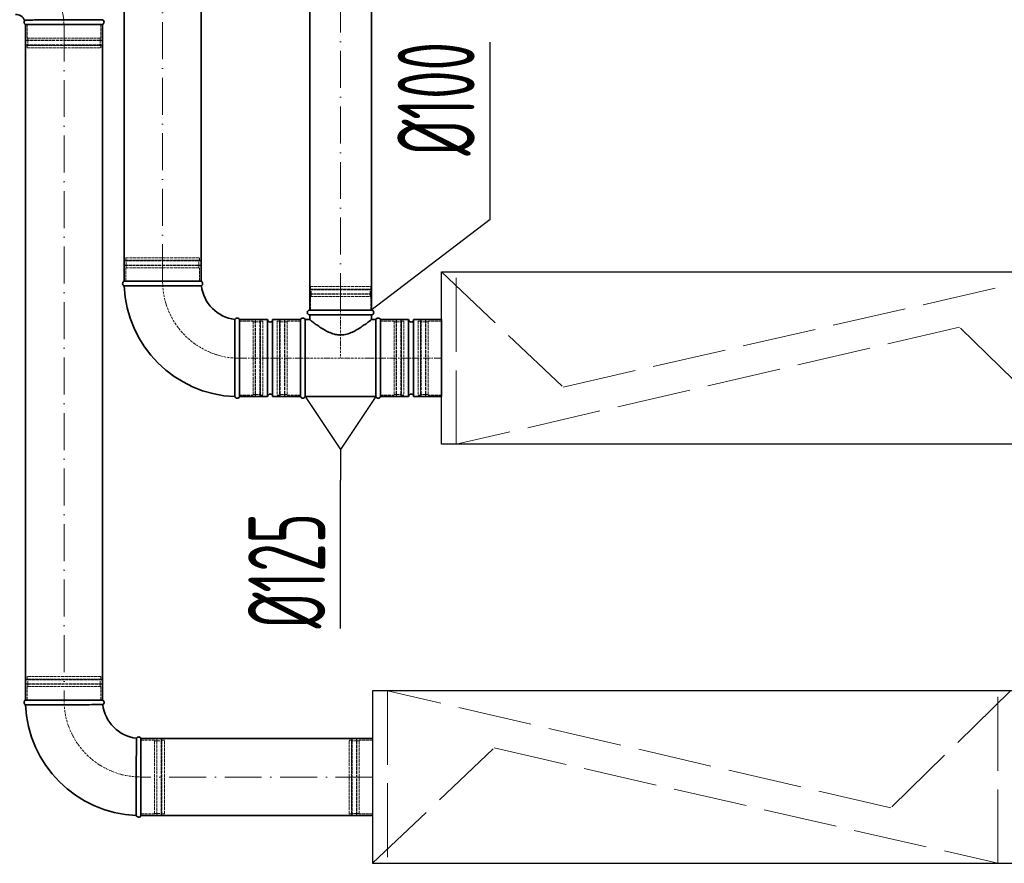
# Model space of a CAD drawing. Header units: millimetres. Extents: x -118717 to 8962, y 22910 to 145283.
# Tile 38 of 193: x -80848 to -79248, y 75508 to 76877. Entities that reach past the tile are written whole.
import ezdxf

# ---------------------------------------------------------------- set-up
doc = ezdxf.new("R2010")
doc.units = ezdxf.units.MM
for name, pattern in [('ACAD_ISO02W100', [15, 12, -3]), ('ACAD_ISO10W100', [18, 12, -3, 0, -3]), ('phl_thick', [0])]:
    doc.linetypes.add(name, pattern=pattern)
for name, color, linetype, lineweight in [('VZT_01 SUP (PŘÍVOD) - OBRYS', 5, 'Continuous', 35), ('VZT_02 SUP (PŘÍVOD) - OSA', 5, 'ACAD_ISO10W100', 5), ('VZT_05 ETA (ODVOD) - OBRYS', 6, 'Continuous', 35), ('VZT_06 ETA (ODVOD) - OSA', 6, 'ACAD_ISO10W100', 5), ('VZT_21 ZAŘÍZENÍ - OBRYS', 1, 'Continuous', 30), ('VZT_22 ZAŘÍZENÍ - DETAIL', 8, 'Continuous', 5), ('VZT_60_KOTY - DIMENZE', 7, 'Continuous', 5)]:
    doc.layers.add(name, color=color, linetype=linetype, lineweight=lineweight)
doc.layers.add('VZT_03 SUP (PŘÍVOD) - NETISK', color=8, linetype='ACAD_ISO02W100', lineweight=5, plot=False)
doc.layers.add('VZT_07 ETA (ODVOD) - NETISK', color=8, linetype='ACAD_ISO02W100', lineweight=5, plot=False)
doc.styles.add('EVORA_125', font='isocp.shx', dxfattribs={"width": 0.6, "height": 125})

msp = doc.modelspace()

# ---------------------------------------------------------------- linework, layer by layer
at = {"layer": 'VZT_01 SUP (PŘÍVOD) - OBRYS'}
for p, q in [((-80838.1, 76869.2), (-80713.1, 76869.2)), ((-80713.1, 75772.8), (-80838.1, 75772.8)), ((-80650.6, 75585.3), (-80650.6, 75710.3))]:
    msp.add_line(p, q, dxfattribs=at)
for points in [[(-80838.1, 75772.8), (-80838.1, 76869.2)], [(-80713.1, 75772.8), (-80713.1, 76869.2)], [(-80650.6, 75710.3), (-80274.4, 75710.3)], [(-80650.6, 75585.3), (-80274.4, 75585.3)]]:
    msp.add_lwpolyline(points, dxfattribs=at)
for centre, radius, start, end in [((-80854.6, 76869.2), 16.5, 23.8093, 90), ((-80836.4, 76873.1), 4.17, 137.2771, 246.5322), ((-80714.7, 76873.1), 4.17, 293.4678, 69.6691), ((-80836.4, 75768.9), 4.17, 113.4678, 248.8928), ((-80714.7, 75768.9), 4.17, 300.2981, 66.5322), ((-80650.6, 75772.8), 187.5, 182.3607, 267.6393), ((-80650.6, 75772.8), 62.5, 186.8302, 263.1698), ((-80654.4, 75708.6), 4.17, 23.4678, 149.7019), ((-80654.4, 75586.9), 4.17, 201.1072, 336.5322)]:
    msp.add_arc(centre, radius, start, end, dxfattribs=at)
for points, knots in [([(-80839.5, 76875.9), (-80839.5, 76875.9), (-80839.1, 76875.9), (-80837, 76876.1), (-80834.8, 76876.2), (-80828.6, 76876.4), (-80824.6, 76876.5), (-80813.8, 76876.7), (-80806.6, 76876.8), (-80790.9, 76876.9), (-80782.5, 76876.9), (-80766, 76876.9), (-80757.9, 76876.9), (-80742.9, 76877), (-80736.2, 76877), (-80724.9, 76877), (-80720.5, 76877), (-80714.7, 76877), (-80713.3, 76877), (-80713.3, 76877)], [197.702813, 197.702813, 197.702813, 197.702813, 209.733369, 209.733369, 228.63381, 228.63381, 247.962689, 247.962689, 273.396832, 273.396832, 298.447199, 298.447199, 323.101867, 323.101867, 347.591906, 347.591906, 372.010558, 372.010558, 395.3015, 395.3015, 395.3015, 395.3015]), ([(-80712.6, 75765.3), (-80712.6, 75765.3), (-80714.2, 75765.3), (-80720.3, 75765.3), (-80724.8, 75765.3), (-80736.2, 75765.2), (-80743, 75765.2), (-80758, 75765.1), (-80766.1, 75765.1), (-80782.4, 75765.1), (-80790.6, 75765.1), (-80805.8, 75765.1), (-80812.7, 75765.1), (-80824.5, 75765.1), (-80829.2, 75765.1), (-80835.8, 75765.1), (-80837.6, 75765), (-80837.9, 75765), (-80837.9, 75765), (-80837.9, 75765)], [0, 0, 0, 0, 24.235852, 24.235852, 48.531845, 48.531845, 73.024415, 73.024415, 97.570898, 97.570898, 122.078339, 122.078339, 146.53579, 146.53579, 170.957495, 170.957495, 195.359468, 195.359468, 197.168246, 197.168246, 197.168246, 197.168246]), ([(-80658, 75710.7), (-80658, 75710.7), (-80658, 75710.7), (-80658, 75710.3), (-80658, 75710), (-80658, 75709), (-80658, 75708.2), (-80658, 75705), (-80658.1, 75701.9), (-80658.1, 75693), (-80658.1, 75686.8), (-80658.2, 75672.7), (-80658.2, 75664.9), (-80658.2, 75648.6), (-80658.2, 75640.4), (-80658.3, 75624.6), (-80658.3, 75617.1), (-80658.3, 75603.9), (-80658.3, 75598.3), (-80658.3, 75591.3), (-80658.3, 75589.2), (-80658.3, 75586.2), (-80658.3, 75585.4), (-80658.3, 75585.4)], [197.067977, 197.067977, 197.067977, 197.067977, 201.792196, 201.792196, 209.190204, 209.190204, 218.040239, 218.040239, 237.760854, 237.760854, 262.206108, 262.206108, 286.831239, 286.831239, 311.323072, 311.323072, 335.946087, 335.946087, 360.704397, 360.704397, 377.088273, 377.088273, 394.105327, 394.105327, 394.105327, 394.105327])]:
    msp.add_open_spline(points, degree=3, knots=knots, dxfattribs=at)
at = {"layer": 'VZT_02 SUP (PŘÍVOD) - OSA', "ltscale": 0.3}
for points in [[(-80895.6, 76948.2), (-80854.6, 76948.2, -0.414214), (-80775.6, 76869.2), (-80775.6, 76869.2)], [(-80775.6, 75772.8), (-80775.6, 75772.8, 0.414214), (-80650.6, 75647.8), (-80650.6, 75647.8)]]:
    msp.add_lwpolyline(points, format="xyb", dxfattribs=at)
at = {"layer": 'VZT_02 SUP (PŘÍVOD) - OSA', "ltscale": 5}
for points in [[(-80775.6, 76869.2), (-80775.6, 75772.8)], [(-80274.4, 75647.8), (-80650.6, 75647.8)]]:
    msp.add_lwpolyline(points, dxfattribs=at)
at = {"layer": 'VZT_03 SUP (PŘÍVOD) - NETISK', "ltscale": 0.4}
for p, q in [((-80835.6, 76869.2), (-80835.6, 76847.2)), ((-80715.6, 76869.2), (-80715.6, 76847.2)), ((-80836.6, 76843.7), (-80714.6, 76843.7)), ((-80836.6, 76843.7), (-80836.6, 76843.2)), ((-80836.6, 76843.2), (-80714.6, 76843.2)), ((-80835.6, 76847.2), (-80715.6, 76847.2)), ((-80834.6, 76847.2), (-80834.6, 76843.7)), ((-80834.6, 76843.2), (-80834.6, 76836.2)), ((-80716.6, 76847.2), (-80716.6, 76843.7)), ((-80716.6, 76843.2), (-80716.6, 76836.2)), ((-80714.6, 76843.7), (-80714.6, 76843.2)), ((-80836.6, 76836.2), (-80714.6, 76836.2)), ((-80836.6, 76836.2), (-80836.6, 76835.7)), ((-80836.6, 76835.7), (-80714.6, 76835.7)), ((-80835.6, 76835.2), (-80715.6, 76835.2)), ((-80835.6, 76835.2), (-80835.6, 76831.2)), ((-80835.6, 76831.2), (-80715.6, 76831.2)), ((-80834.6, 76835.7), (-80834.6, 76835.2)), ((-80716.6, 76835.7), (-80716.6, 76835.2)), ((-80715.6, 76835.2), (-80715.6, 76831.2)), ((-80714.6, 76836.2), (-80714.6, 76835.7)), ((-80714.6, 75806.3), (-80836.6, 75806.3)), ((-80836.6, 75805.8), (-80836.6, 75806.3)), ((-80714.6, 75805.8), (-80836.6, 75805.8)), ((-80715.6, 75810.8), (-80835.6, 75810.8)), ((-80835.6, 75806.8), (-80835.6, 75810.8)), ((-80715.6, 75806.8), (-80835.6, 75806.8)), ((-80834.6, 75806.3), (-80834.6, 75806.8)), ((-80834.6, 75798.8), (-80834.6, 75805.8)), ((-80716.6, 75806.3), (-80716.6, 75806.8)), ((-80716.6, 75798.8), (-80716.6, 75805.8)), ((-80715.6, 75806.8), (-80715.6, 75810.8)), ((-80714.6, 75805.8), (-80714.6, 75806.3)), ((-80714.6, 75798.8), (-80836.6, 75798.8)), ((-80836.6, 75798.3), (-80836.6, 75798.8)), ((-80714.6, 75798.3), (-80836.6, 75798.3)), ((-80715.6, 75794.8), (-80835.6, 75794.8)), ((-80835.6, 75772.8), (-80835.6, 75794.8)), ((-80834.6, 75794.8), (-80834.6, 75798.3)), ((-80716.6, 75794.8), (-80716.6, 75798.3)), ((-80715.6, 75772.8), (-80715.6, 75794.8)), ((-80714.6, 75798.3), (-80714.6, 75798.8)), ((-80650.6, 75707.8), (-80628.6, 75707.8)), ((-80628.6, 75587.8), (-80628.6, 75707.8)), ((-80628.6, 75706.8), (-80625.1, 75706.8)), ((-80625.1, 75586.8), (-80625.1, 75708.8)), ((-80625.1, 75708.8), (-80624.6, 75708.8)), ((-80624.6, 75586.8), (-80624.6, 75708.8)), ((-80624.6, 75706.8), (-80617.6, 75706.8)), ((-80617.6, 75586.8), (-80617.6, 75708.8)), ((-80617.6, 75708.8), (-80617.1, 75708.8)), ((-80617.1, 75586.8), (-80617.1, 75708.8)), ((-80617.1, 75706.8), (-80616.6, 75706.8)), ((-80616.6, 75587.8), (-80616.6, 75707.8)), ((-80616.6, 75707.8), (-80612.6, 75707.8)), ((-80612.6, 75587.8), (-80612.6, 75707.8)), ((-80650.6, 75587.8), (-80628.6, 75587.8)), ((-80628.6, 75588.8), (-80625.1, 75588.8)), ((-80625.1, 75586.8), (-80624.6, 75586.8)), ((-80624.6, 75588.8), (-80617.6, 75588.8)), ((-80617.6, 75586.8), (-80617.1, 75586.8)), ((-80617.1, 75588.8), (-80616.6, 75588.8)), ((-80616.6, 75587.8), (-80612.6, 75587.8))]:
    msp.add_line(p, q, dxfattribs=at)
at = {"layer": 'VZT_05 ETA (ODVOD) - OBRYS'}
for p, q in [((-80677.9, 76452.5), (-80552.9, 76452.5)), ((-80376.4, 76405.8), (-80276.4, 76405.8)), ((-80376.4, 76397.8), (-80276.4, 76397.8)), ((-80376.4, 76397.8), (-80376.4, 76390.3)), ((-80276.4, 76397.8), (-80276.4, 76390.3)), ((-80490.4, 76390.3), (-80490.4, 76265.3)), ((-80490.4, 76390.3), (-80444.9, 76390.3)), ((-80490.4, 76390), (-80490.4, 76265)), ((-80444.9, 76390.3), (-80444.9, 76265.3)), ((-80436.9, 76390.3), (-80436.9, 76265.3)), ((-80436.9, 76390.3), (-80391.4, 76390.3)), ((-80391.4, 76390.3), (-80391.4, 76265.3)), ((-80391.4, 76390.3), (-80391.4, 76265.3)), ((-80383.8, 76265.3), (-80383.8, 76390.3)), ((-80376.4, 76390.3), (-80383.8, 76390.3)), ((-80269.1, 76390.3), (-80276.4, 76390.3)), ((-80269.1, 76390.3), (-80269.1, 76265.3)), ((-80261.4, 76390.3), (-80261.4, 76265.3)), ((-80261.4, 76265.3), (-80261.4, 76390.3)), ((-80215.9, 76390.3), (-80261.4, 76390.3)), ((-80215.9, 76265.3), (-80215.9, 76390.3)), ((-80207.9, 76265.3), (-80207.9, 76390.3)), ((-80162.4, 76390.3), (-80207.9, 76390.3)), ((-80162.4, 76265.3), (-80162.4, 76390.3)), ((-80490.4, 76265.3), (-80444.9, 76265.3)), ((-80436.9, 76265.3), (-80391.4, 76265.3)), ((-80269.1, 76265.3), (-80383.8, 76265.3)), ((-80215.9, 76265.3), (-80261.4, 76265.3)), ((-80162.4, 76265.3), (-80207.9, 76265.3))]:
    msp.add_line(p, q, dxfattribs=at)
for points in [[(-80677.9, 78239), (-80677.9, 76452.5)], [(-80552.9, 78239), (-80552.9, 76452.5)], [(-80376.4, 78066.3), (-80376.4, 76405.8)], [(-80276.4, 78066.3), (-80276.4, 76405.8)]]:
    msp.add_lwpolyline(points, dxfattribs=at)
for centre, radius, start, end in [((-80676.3, 76448.7), 4.17, 113.4678, 248.8928), ((-80490.4, 76452.5), 187.5, 182.3607, 267.6393), ((-80554.6, 76448.7), 4.17, 300.2981, 66.5322), ((-80490.4, 76452.5), 62.5, 186.8302, 263.1698), ((-80387.6, 76388.6), 4.17, 23.4678, 156.5322), ((-80376.4, 76401.8), 4, 90, 270), ((-80276.4, 76401.8), 4, 270, 90), ((-80265.3, 76388.6), 4.17, 23.4678, 156.5322), ((-80494.3, 76388.4), 4.17, 23.4678, 149.7019), ((-80440.9, 76390.3), 4, 180, 0), ((-80211.9, 76390.3), 4, 180, 0), ((-80494.3, 76266.7), 4.17, 201.1072, 336.5322), ((-80440.9, 76265.3), 4, 0, 180), ((-80387.6, 76266.9), 4.17, 203.4678, 336.5322), ((-80265.3, 76266.9), 4.17, 203.4678, 336.5322), ((-80211.9, 76265.3), 4, 0, 180)]:
    msp.add_arc(centre, radius, start, end, dxfattribs=at)
for points, knots in [([(-80552.5, 76445.1), (-80552.5, 76445.1), (-80552.5, 76445.1), (-80552.8, 76445.1), (-80553.2, 76445.1), (-80554.2, 76445.1), (-80555, 76445.1), (-80558.2, 76445.1), (-80561.3, 76445), (-80570.2, 76445), (-80576.4, 76445), (-80590.5, 76444.9), (-80598.3, 76444.9), (-80614.6, 76444.9), (-80622.8, 76444.9), (-80638.6, 76444.8), (-80646.1, 76444.8), (-80659.3, 76444.8), (-80664.9, 76444.8), (-80671.9, 76444.8), (-80674, 76444.8), (-80677, 76444.8), (-80677.8, 76444.8), (-80677.8, 76444.8)], [197.067977, 197.067977, 197.067977, 197.067977, 201.792196, 201.792196, 209.190204, 209.190204, 218.040239, 218.040239, 237.760854, 237.760854, 262.206108, 262.206108, 286.831239, 286.831239, 311.323072, 311.323072, 335.946087, 335.946087, 360.704397, 360.704397, 377.088273, 377.088273, 394.105327, 394.105327, 394.105327, 394.105327]), ([(-80497.9, 76390.5), (-80497.9, 76390.5), (-80497.9, 76388.9), (-80497.9, 76382.8), (-80497.9, 76378.3), (-80498, 76366.9), (-80498, 76360.1), (-80498.1, 76345.1), (-80498.1, 76337), (-80498.1, 76320.7), (-80498.1, 76312.5), (-80498.1, 76297.3), (-80498.1, 76290.4), (-80498.1, 76278.6), (-80498.1, 76273.9), (-80498.1, 76267.3), (-80498.1, 76265.5), (-80498.1, 76265.2), (-80498.1, 76265.2), (-80498.1, 76265.2)], [0, 0, 0, 0, 24.235852, 24.235852, 48.531845, 48.531845, 73.024415, 73.024415, 97.570898, 97.570898, 122.078339, 122.078339, 146.53579, 146.53579, 170.957495, 170.957495, 195.359468, 195.359468, 197.168246, 197.168246, 197.168246, 197.168246]), ([(-80376.4, 76390.3), (-80376.4, 76390.3), (-80376.3, 76390.2), (-80376, 76389.9), (-80375.8, 76389.7), (-80375.1, 76389.2), (-80374.7, 76388.9), (-80373.7, 76388.1), (-80373.1, 76387.6), (-80371.8, 76386.6), (-80371, 76386.1), (-80369.5, 76384.9), (-80368.6, 76384.2), (-80366.8, 76382.9), (-80365.9, 76382.2), (-80363.9, 76380.8), (-80362.8, 76380), (-80360.7, 76378.6), (-80359.5, 76377.8), (-80357.1, 76376.2), (-80355.8, 76375.4), (-80353.2, 76373.8), (-80351.8, 76373), (-80349, 76371.5), (-80347.5, 76370.8), (-80343, 76368.7), (-80339.8, 76367.5), (-80334.9, 76366.2), (-80333.2, 76365.8), (-80329.8, 76365.4), (-80328.1, 76365.3), (-80324.7, 76365.3), (-80323, 76365.4), (-80319.6, 76365.8), (-80318, 76366.2), (-80313.1, 76367.5), (-80309.9, 76368.7), (-80305.4, 76370.8), (-80303.9, 76371.5), (-80301, 76373), (-80299.7, 76373.8), (-80297, 76375.4), (-80295.7, 76376.2), (-80293.3, 76377.8), (-80292.2, 76378.6), (-80290, 76380), (-80289, 76380.8), (-80287, 76382.2), (-80286, 76382.9), (-80284.2, 76384.2), (-80283.4, 76384.9), (-80281.8, 76386.1), (-80281.1, 76386.6), (-80279.8, 76387.6), (-80279.2, 76388.1), (-80278.2, 76388.9), (-80277.8, 76389.2), (-80277.1, 76389.7), (-80276.8, 76389.9), (-80276.5, 76390.2), (-80276.4, 76390.3), (-80276.4, 76390.3)], [80.753728, 80.753728, 80.753728, 80.753728, 85.721109, 85.721109, 90.68849, 90.68849, 95.655871, 95.655871, 100.623252, 100.623252, 105.590633, 105.590633, 110.558015, 110.558015, 115.525396, 115.525396, 120.492777, 120.492777, 125.619612, 125.619612, 130.746447, 130.746447, 135.873281, 135.873281, 141.000116, 141.000116, 151.253786, 151.253786, 156.38062, 156.38062, 161.507455, 161.507455, 166.63429, 166.63429, 171.761125, 171.761125, 182.014794, 182.014794, 187.141629, 187.141629, 192.268464, 192.268464, 197.395298, 197.395298, 202.522133, 202.522133, 207.489514, 207.489514, 212.456896, 212.456896, 217.424277, 217.424277, 222.391658, 222.391658, 227.359039, 227.359039, 232.32642, 232.32642, 237.293801, 237.293801, 242.261183, 242.261183, 242.261183, 242.261183])]:
    msp.add_open_spline(points, degree=3, knots=knots, dxfattribs=at)
at = {"layer": 'VZT_06 ETA (ODVOD) - OSA', "ltscale": 5}
for points in [[(-80615.4, 76452.5), (-80615.4, 78239)], [(-80326.4, 76405.8), (-80326.4, 78066.3)]]:
    msp.add_lwpolyline(points, dxfattribs=at)
at = {"layer": 'VZT_06 ETA (ODVOD) - OSA', "ltscale": 0.3}
msp.add_lwpolyline([(-80490.4, 76327.5), (-80490.4, 76327.5, -0.414214), (-80615.4, 76452.5), (-80615.4, 76452.5)], format="xyb", dxfattribs=at)
for points in [[(-80326.4, 76405.8), (-80326.4, 76327.8)], [(-80261.4, 76327.8), (-80391.4, 76327.8)]]:
    msp.add_lwpolyline(points, dxfattribs=at)
at = {"layer": 'VZT_06 ETA (ODVOD) - OSA'}
for points in [[(-80490.4, 76327.8), (-80391.4, 76327.8)], [(-80162.4, 76327.8), (-80261.4, 76327.8)]]:
    msp.add_lwpolyline(points, dxfattribs=at)
at = {"layer": 'VZT_07 ETA (ODVOD) - NETISK', "ltscale": 0.4}
for p, q in [((-80675.4, 76490.5), (-80555.4, 76490.5)), ((-80675.4, 76486.5), (-80675.4, 76490.5)), ((-80555.4, 76486.5), (-80555.4, 76490.5)), ((-80676.4, 76486), (-80554.4, 76486)), ((-80676.4, 76485.5), (-80676.4, 76486)), ((-80676.4, 76485.5), (-80554.4, 76485.5)), ((-80676.4, 76478.5), (-80554.4, 76478.5)), ((-80676.4, 76478), (-80676.4, 76478.5)), ((-80676.4, 76478), (-80554.4, 76478)), ((-80675.4, 76486.5), (-80555.4, 76486.5)), ((-80675.4, 76474.5), (-80555.4, 76474.5)), ((-80675.4, 76452.5), (-80675.4, 76474.5)), ((-80674.4, 76486), (-80674.4, 76486.5)), ((-80674.4, 76478.5), (-80674.4, 76485.5)), ((-80674.4, 76474.5), (-80674.4, 76478)), ((-80556.4, 76486), (-80556.4, 76486.5)), ((-80556.4, 76478.5), (-80556.4, 76485.5)), ((-80556.4, 76474.5), (-80556.4, 76478)), ((-80555.4, 76452.5), (-80555.4, 76474.5)), ((-80554.4, 76485.5), (-80554.4, 76486)), ((-80554.4, 76478), (-80554.4, 76478.5)), ((-80375.4, 76443.8), (-80277.4, 76443.8)), ((-80375.4, 76439.8), (-80375.4, 76443.8)), ((-80277.4, 76439.8), (-80277.4, 76443.8)), ((-80376.4, 76439.3), (-80276.4, 76439.3)), ((-80376.4, 76438.8), (-80376.4, 76439.3)), ((-80376.4, 76438.8), (-80276.4, 76438.8)), ((-80376.4, 76431.8), (-80276.4, 76431.8)), ((-80376.4, 76431.3), (-80376.4, 76431.8)), ((-80376.4, 76431.3), (-80276.4, 76431.3)), ((-80375.4, 76439.8), (-80277.4, 76439.8)), ((-80375.4, 76427.8), (-80277.4, 76427.8)), ((-80375.4, 76405.8), (-80375.4, 76427.8)), ((-80374.4, 76439.3), (-80374.4, 76439.8)), ((-80374.4, 76431.8), (-80374.4, 76438.8)), ((-80374.4, 76427.8), (-80374.4, 76431.3)), ((-80278.4, 76439.3), (-80278.4, 76439.8)), ((-80278.4, 76431.8), (-80278.4, 76438.8)), ((-80278.4, 76427.8), (-80278.4, 76431.3)), ((-80277.4, 76405.8), (-80277.4, 76427.8)), ((-80276.4, 76438.8), (-80276.4, 76439.3)), ((-80276.4, 76431.3), (-80276.4, 76431.8)), ((-80490.4, 76387.5), (-80468.4, 76387.5)), ((-80468.4, 76387.5), (-80468.4, 76267.5)), ((-80468.4, 76386.5), (-80464.9, 76386.5)), ((-80464.9, 76388.5), (-80464.9, 76266.5)), ((-80464.9, 76388.5), (-80464.4, 76388.5)), ((-80464.4, 76388.5), (-80464.4, 76266.5)), ((-80464.4, 76386.5), (-80457.4, 76386.5)), ((-80457.4, 76388.5), (-80457.4, 76266.5)), ((-80457.4, 76388.5), (-80456.9, 76388.5)), ((-80456.9, 76388.5), (-80456.9, 76266.5)), ((-80456.9, 76386.5), (-80456.4, 76386.5)), ((-80456.4, 76387.5), (-80456.4, 76267.5)), ((-80456.4, 76387.5), (-80452.4, 76387.5)), ((-80452.4, 76387.5), (-80452.4, 76267.5)), ((-80429.4, 76387.8), (-80429.4, 76267.8)), ((-80429.4, 76387.8), (-80425.4, 76387.8)), ((-80425.4, 76387.8), (-80425.4, 76267.8)), ((-80425.4, 76386.8), (-80424.9, 76386.8)), ((-80424.9, 76388.8), (-80424.9, 76266.8)), ((-80424.9, 76388.8), (-80424.4, 76388.8)), ((-80424.4, 76388.8), (-80424.4, 76266.8)), ((-80424.4, 76386.8), (-80417.4, 76386.8)), ((-80417.4, 76388.8), (-80417.4, 76266.8)), ((-80417.4, 76388.8), (-80416.9, 76388.8)), ((-80416.9, 76388.8), (-80416.9, 76266.8)), ((-80416.9, 76386.8), (-80413.4, 76386.8)), ((-80413.4, 76387.8), (-80413.4, 76267.8)), ((-80413.4, 76387.8), (-80391.4, 76387.8)), ((-80261.4, 76387.8), (-80239.4, 76387.8)), ((-80239.4, 76387.8), (-80239.4, 76267.8)), ((-80239.4, 76386.8), (-80235.9, 76386.8)), ((-80235.9, 76388.8), (-80235.9, 76266.8)), ((-80235.9, 76388.8), (-80235.4, 76388.8)), ((-80235.4, 76388.8), (-80235.4, 76266.8)), ((-80235.4, 76386.8), (-80228.4, 76386.8)), ((-80228.4, 76388.8), (-80228.4, 76266.8)), ((-80228.4, 76388.8), (-80227.9, 76388.8)), ((-80227.9, 76388.8), (-80227.9, 76266.8)), ((-80227.9, 76386.8), (-80227.4, 76386.8)), ((-80227.4, 76387.8), (-80227.4, 76267.8)), ((-80227.4, 76387.8), (-80223.4, 76387.8)), ((-80223.4, 76387.8), (-80223.4, 76267.8)), ((-80200.4, 76387.8), (-80200.4, 76267.8)), ((-80196.4, 76387.8), (-80200.4, 76387.8)), ((-80196.4, 76387.8), (-80196.4, 76267.8)), ((-80195.9, 76386.8), (-80196.4, 76386.8)), ((-80195.9, 76388.8), (-80195.9, 76266.8)), ((-80195.4, 76388.8), (-80195.9, 76388.8)), ((-80195.4, 76388.8), (-80195.4, 76266.8)), ((-80188.4, 76386.8), (-80195.4, 76386.8)), ((-80188.4, 76388.8), (-80188.4, 76266.8)), ((-80187.9, 76388.8), (-80188.4, 76388.8)), ((-80187.9, 76388.8), (-80187.9, 76266.8)), ((-80184.4, 76386.8), (-80187.9, 76386.8)), ((-80184.4, 76387.8), (-80184.4, 76267.8)), ((-80162.4, 76387.8), (-80184.4, 76387.8)), ((-80490.4, 76267.5), (-80468.4, 76267.5)), ((-80468.4, 76268.5), (-80464.9, 76268.5)), ((-80464.9, 76266.5), (-80464.4, 76266.5)), ((-80464.4, 76268.5), (-80457.4, 76268.5)), ((-80457.4, 76266.5), (-80456.9, 76266.5)), ((-80456.9, 76268.5), (-80456.4, 76268.5)), ((-80456.4, 76267.5), (-80452.4, 76267.5)), ((-80429.4, 76267.8), (-80425.4, 76267.8)), ((-80425.4, 76268.8), (-80424.9, 76268.8)), ((-80424.9, 76266.8), (-80424.4, 76266.8)), ((-80424.4, 76268.8), (-80417.4, 76268.8)), ((-80417.4, 76266.8), (-80416.9, 76266.8)), ((-80416.9, 76268.8), (-80413.4, 76268.8)), ((-80413.4, 76267.8), (-80391.4, 76267.8)), ((-80261.4, 76267.8), (-80239.4, 76267.8)), ((-80239.4, 76268.8), (-80235.9, 76268.8)), ((-80235.9, 76266.8), (-80235.4, 76266.8)), ((-80235.4, 76268.8), (-80228.4, 76268.8)), ((-80228.4, 76266.8), (-80227.9, 76266.8)), ((-80227.9, 76268.8), (-80227.4, 76268.8)), ((-80227.4, 76267.8), (-80223.4, 76267.8)), ((-80196.4, 76267.8), (-80200.4, 76267.8)), ((-80195.9, 76268.8), (-80196.4, 76268.8)), ((-80195.4, 76266.8), (-80195.9, 76266.8)), ((-80188.4, 76268.8), (-80195.4, 76268.8)), ((-80187.9, 76266.8), (-80188.4, 76266.8)), ((-80184.4, 76268.8), (-80187.9, 76268.8)), ((-80162.4, 76267.8), (-80184.4, 76267.8)), ((-80312.4, 75587.8), (-80312.4, 75707.8)), ((-80308.4, 75707.8), (-80312.4, 75707.8)), ((-80308.4, 75587.8), (-80308.4, 75707.8)), ((-80307.9, 75706.8), (-80308.4, 75706.8)), ((-80307.9, 75586.8), (-80307.9, 75708.8)), ((-80307.4, 75708.8), (-80307.9, 75708.8)), ((-80307.4, 75586.8), (-80307.4, 75708.8)), ((-80300.4, 75706.8), (-80307.4, 75706.8)), ((-80300.4, 75586.8), (-80300.4, 75708.8)), ((-80299.9, 75708.8), (-80300.4, 75708.8)), ((-80299.9, 75586.8), (-80299.9, 75708.8)), ((-80296.4, 75706.8), (-80299.9, 75706.8)), ((-80296.4, 75587.8), (-80296.4, 75707.8)), ((-80274.4, 75707.8), (-80296.4, 75707.8)), ((-80308.4, 75587.8), (-80312.4, 75587.8)), ((-80307.9, 75588.8), (-80308.4, 75588.8)), ((-80307.4, 75586.8), (-80307.9, 75586.8)), ((-80300.4, 75588.8), (-80307.4, 75588.8)), ((-80299.9, 75586.8), (-80300.4, 75586.8)), ((-80296.4, 75588.8), (-80299.9, 75588.8)), ((-80274.4, 75587.8), (-80296.4, 75587.8))]:
    msp.add_line(p, q, dxfattribs=at)
at = {"layer": 'VZT_21 ZAŘÍZENÍ - OBRYS'}
for points in [[(-80162.4, 76467.8), (-78662.4, 76467.8), (-78662.4, 76187.8), (-80162.4, 76187.8)], [(-80274.4, 75507.8), (-78774.4, 75507.8), (-78774.4, 75787.8), (-80274.4, 75787.8)]]:
    msp.add_lwpolyline(points, close=True, dxfattribs=at)
at = {"layer": 'VZT_22 ZAŘÍZENÍ - DETAIL', "linetype": 'ACAD_ISO02W100', "lineweight": 5, "ltscale": 10}
for points in [[(-80162.4, 76467.8), (-79965, 76280.6), (-79146.7, 76467.8)], [(-80138.5, 76187.8), (-80138.5, 76467.8)], [(-79126.2, 76187.8), (-79320.9, 76377.8), (-80138.5, 76187.8)], [(-80250.4, 75787.8), (-80250.4, 75507.8)], [(-79238.1, 75787.8), (-79432.8, 75597.7), (-80250.4, 75787.8)], [(-79258.7, 75507.8), (-79258.7, 75787.8)], [(-80274.4, 75507.8), (-80076.9, 75695), (-79258.7, 75507.8)]]:
    msp.add_lwpolyline(points, dxfattribs=at)
at = {"layer": 'VZT_60_KOTY - DIMENZE', "linetype": 'ByBlock', "lineweight": -2}
for p, q in [((-80083.7, 76553.2), (-80083.7, 76603.2)), ((-80326.4, 76179.5), (-80326.4, 76129.5))]:
    msp.add_line(p, q, dxfattribs=at)
for points in [[(-80083.7, 76603.2), (-80083.7, 76840.8)], [(-80277.4, 76405.8), (-80083.7, 76553.2)], [(-80383.8, 76265.3), (-80326.4, 76179.5)], [(-80269.1, 76265.3), (-80326.4, 76179.5)], [(-80326.4, 76179.5), (-80326.4, 76179.5)], [(-80326.4, 75888.9), (-80326.4, 76129.5)]]:
    msp.add_lwpolyline(points, dxfattribs=at)

# ---------------------------------------------------------------- texts
at = {"layer": 'VZT_60_KOTY - DIMENZE', "linetype": 'phl_thick', "char_height": 125, "rotation": 90, "style": 'EVORA_125'}
for s, insert, attachment_point in [('%%C100', (-80233.7, 76840.8), 3), ('%%C125', (-80476.4, 75888.9), 1)]:
    msp.add_mtext(s, dxfattribs=dict(at, insert=insert, attachment_point=attachment_point))

doc.saveas('drawing.dxf')
